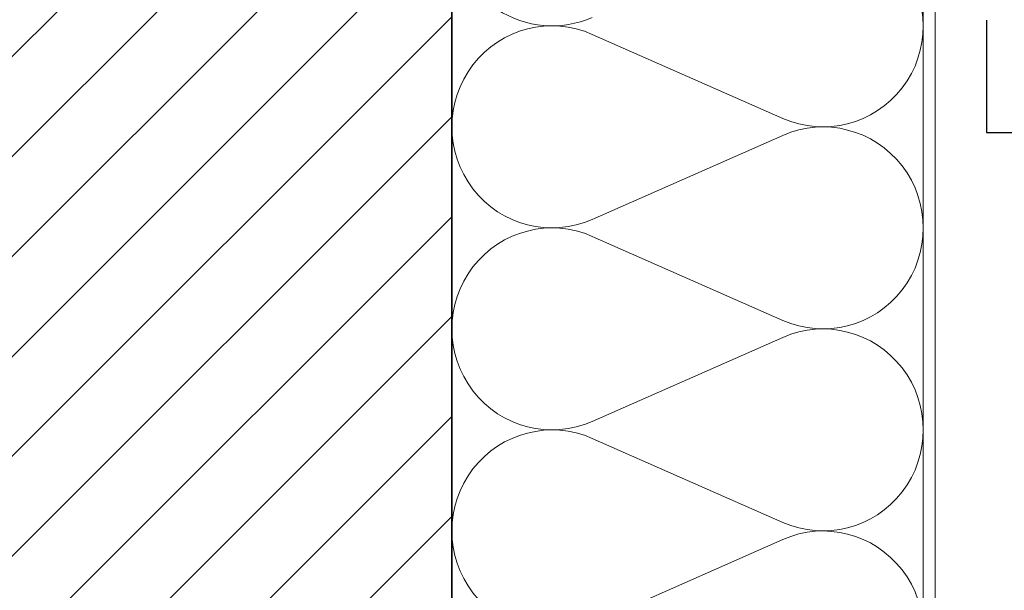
# Model space of a CAD drawing. Extents: x -109972 to -86652, y 98618 to 122888.
# Tile 44 of 74: x -92625 to -92208, y 107016 to 107258. Entities that reach past the tile are written whole.
import ezdxf

# ---------------------------------------------------------------- set-up
doc = ezdxf.new("R2010")
doc.units = 0
doc.header["$MEASUREMENT"] = 0
for name, color, linetype, lineweight in [('A-Opisy_Nr_Pióra__21', 7, 'Continuous', 13), ('Arch wykończenie_Nr_Pióra__46', 5, 'Continuous', 13), ('Arch ściany nośne_Nr_Pióra__21', 7, 'Continuous', 13), ('Arch ściany nośne_Nr_Pióra__27', 7, 'Continuous', 35)]:
    doc.layers.add(name, color=color, linetype=linetype, lineweight=lineweight)
doc.layers.add('Arch ocieplenie', color=7, linetype='Continuous')
doc.layers.add('Arch ocieplenie_Nr_Pióra__25', color=7, linetype='Continuous', lineweight=15, true_color=0x40a5ff)
doc.dimstyles.new('GENERATED_STYLE__5', dxfattribs={"dimtxt": 0.18, "dimasz": 27.36, "dimexe": 0.18, "dimexo": 0.0625, "dimgap": 0.09, "dimtad": 0, "dimtih": 1, "dimtoh": 1, "dimdec": 4, "dimzin": 0, "dimdsep": 46, "dimcen": 0.09, "dimadec": 0, "dimazin": 0, "dimtfac": 1, "dimtdec": 4, "dimtmove": 0, "dimatfit": 3, "dimldrblk": 'ARROWHEAD_5', "dimfxl": 0, "dimtolj": 1, "dimtzin": 0, "dimarcsym": 0})

# ---------------------------------------------------------------- blocks, each defined once
blk = doc.blocks.new('Izolacja cieplna 14_1', base_point=(-92441.93, 105668.24))
at = {"layer": 'Arch ocieplenie_Nr_Pióra__25', "linetype": 'Continuous'}
for p, q in [((-92301.52, 107216.06), (-92382.33, 107251.75)), ((-92382.33, 107173.16), (-92301.52, 107208.85)), ((-92301.52, 107130.27), (-92382.33, 107165.96)), ((-92382.33, 107087.37), (-92301.52, 107123.06)), ((-92301.52, 107044.48), (-92382.33, 107080.17)), ((-92382.33, 107001.58), (-92301.52, 107037.27))]:
    blk.add_line(p, q, dxfattribs=at)
for centre, start_param, end_param in [((-92284.46, 107255.35), 2.728799, 6.695979), ((-92399.39, 107298.25), 1.570796, 3.554385), ((-92399.39, 107212.46), 5.870392, 9.837571), ((-92284.46, 107169.56), 2.728799, 6.695979), ((-92399.39, 107126.67), 5.870392, 9.837571), ((-92284.46, 107083.77), 2.728799, 6.695979), ((-92399.39, 107040.88), 5.870392, 9.837571), ((-92284.46, 106997.98), 2.728799, 6.695979)]:
    blk.add_ellipse(centre, major_axis=(0, 42.89), ratio=0.991625, start_param=start_param, end_param=end_param, dxfattribs=at)
blk = doc.blocks.new('ARROWHEAD_5')
at = {"color": 0, "linetype": 'Continuous', "lineweight": 0}
blk.add_line((0, 0), (-1, 0), dxfattribs=at)
blk.add_solid([(-1, 0.2679), (0, 0), (-1, -0.2679), (-1, 0.2679)], dxfattribs=at)

msp = doc.modelspace()

# ---------------------------------------------------------------- hatches: boundary and pattern name
at = {"layer": 'Arch ściany nośne_Nr_Pióra__21', "linetype": 'Continuous'}
h = msp.add_hatch(dxfattribs=at)
h.set_pattern_fill('Common_Brick', color=256, style=0, pattern_type=2)
h.set_pattern_definition([(45, (0, 0), (-21.2132034, 21.2132034), [])])
h.paths.add_polyline_path([(-92441.92, 106848.25), (-92441.92, 107268.25), (-92861.92, 107268.25), (-92861.92, 106848.25)], flags=0)

# ---------------------------------------------------------------- linework, layer by layer
at = {"layer": 'Arch wykończenie_Nr_Pióra__46', "linetype": 'Continuous'}
for p, q in [((-92241.92, 105668.24), (-92241.92, 107298.25)), ((-92236.92, 105668.24), (-92236.92, 107298.25))]:
    msp.add_line(p, q, dxfattribs=at)
at = {"layer": 'Arch ściany nośne_Nr_Pióra__27', "linetype": 'Continuous'}
msp.add_line((-92441.92, 106848.25), (-92441.92, 107268.25), dxfattribs=at)

# ---------------------------------------------------------------- block references
at = {"layer": 'Arch ocieplenie', "color": 104, "linetype": 'Continuous', "lineweight": 20, "true_color": 0x029e21}
msp.add_blockref('Izolacja cieplna 14_1', (-92441.93, 105668.24), dxfattribs=at)

# ---------------------------------------------------------------- leaders
at = {"layer": 'A-Opisy_Nr_Pióra__21', "linetype": 'Continuous', "annotation_type": 0, "has_hookline": 1, "hookline_direction": 1, "text_width": 195.24}
msp.add_leader([(-92215.1, 107257.72), (-92215.1, 107210.13), (-92189.23, 107210.13)], dimstyle='GENERATED_STYLE__5', dxfattribs=at)

doc.saveas('drawing.dxf')
